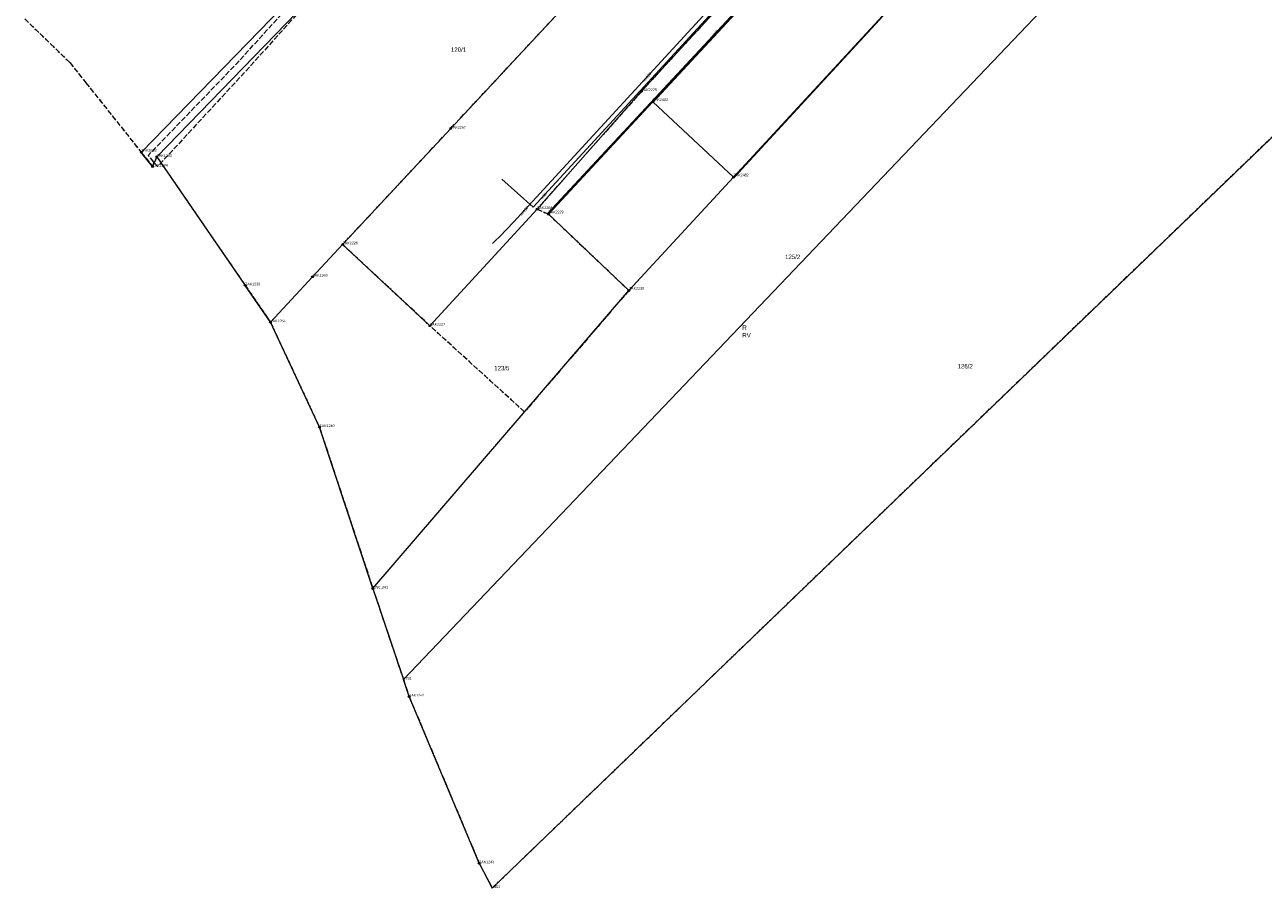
# Model space of a CAD drawing. Header units: metres. Extents: x 6551181 to 6555585, y 5935140 to 5937297.
# Tile 1 of 97: x 6551460 to 6551810, y 5935639 to 5935884. Entities that reach past the tile are written whole.
import ezdxf
from ezdxf.enums import TextEntityAlignment as Align

# ---------------------------------------------------------------- set-up
doc = ezdxf.new("R2010")
doc.units = ezdxf.units.M
for name, pattern in [('1.5_0.5', [2, 1.5, -0.5]), ('218-500', [1, 0.5, -0.5]), ('219-500', [0])]:
    doc.linetypes.add(name, pattern=pattern)
for name, color, linetype in [('202-Punkt graniczny stabilizowany trwale', 7, 'Continuous'), ('202-Punkt graniczny stabilizowany trwale-Atr103', 7, 'Continuous'), ('203-Punkt załamania granicy działki nie stabilizowany', 7, 'Continuous'), ('203-Punkt załamania granicy działki nie stabilizowany-Atr104', 7, 'Continuous'), ('209-Opis konturu klasyfikacyjnego', 7, 'Continuous'), ('210-Oznaczenie użytku', 7, 'Continuous'), ('211-Nr działki', 7, 'Continuous'), ('217-Granica konturu klasyfikcyjnego', 7, 'Continuous'), ('218-Granica użytku', 7, 'Continuous'), ('219-Linia granicy', 7, 'Continuous'), ('jezdnia (powierzchnia)', 7, 'Continuous'), ('ogrodzenie trwałe (linia)', 7, 'Continuous'), ('przewód elektroenergetyczny (linia)', 7, 'Continuous'), ('przewód elektroenergetyczny (linia)-Atr1', 7, 'Continuous'), ('przewód wodociągowy (linia)', 7, 'Continuous'), ('przewód wodociągowy (linia)-Atr1', 7, 'Continuous')]:
    doc.layers.add(name, color=color, linetype=linetype)
doc.styles.get("Standard").update_dxf_attribs({"font": 'arial.ttf'})
doc.linetypes.add('902-500', pattern='A,3.75,0,[1,ksztalty.shx,S=0.5,R=0,X=0,Y=0],3.75', length=7.5)

# ---------------------------------------------------------------- blocks, each defined once
blk = doc.blocks.new('202')
at = {"color": 0, "linetype": 'Continuous', "lineweight": -2}
blk.add_circle((0, 0), 2.5, dxfattribs=at)
blk = doc.blocks.new('203')
at = {"linetype": 'Continuous', "lineweight": 0}
h = blk.add_hatch(color=0, dxfattribs=at)
edge = h.paths.add_edge_path()
edge.add_arc((0, 0), 0.045, 0, 360)

msp = doc.modelspace()

# ---------------------------------------------------------------- linework, layer by layer
at = {"layer": '217-Granica konturu klasyfikcyjnego', "color": 3, "linetype": '1.5_0.5', "lineweight": 18, "flags": 128}
for points in [[(6551592.16, 5935639.41), (6551873.38, 5935910.35)], [(6551664.75, 5935898.09), (6551634.45, 5935865.04)], [(6551580.4, 5935854.45), (6551610.99, 5935887.27)], [(6551459.83, 5935885.5), (6551467.16, 5935878.39)], [(6551467.16, 5935878.39), (6551472.58, 5935873.14)], [(6551472.58, 5935873.14), (6551477.13, 5935867.42)], [(6551477.13, 5935867.42), (6551492.82, 5935847.7)], [(6551634.45, 5935865.04), (6551604.87, 5935831.64)], [(6551549.81, 5935821.64), (6551580.4, 5935854.45)], [(6551492.82, 5935847.7), (6551496.01, 5935843.69)], [(6551496.01, 5935843.69), (6551497.17, 5935846.43)], [(6551497.17, 5935846.43), (6551529.37, 5935799.63)], [(6551604.87, 5935831.64), (6551608.08, 5935830.21)], [(6551608.08, 5935830.21), (6551630.85, 5935808.59)], [(6551574.51, 5935798.61), (6551549.81, 5935821.64)], [(6551630.85, 5935808.59), (6551601.3, 5935774.23)], [(6551529.37, 5935799.63), (6551543.23, 5935769.92)], [(6551601.3, 5935774.23), (6551574.51, 5935798.61)], [(6551543.23, 5935769.92), (6551558.36, 5935724.21)], [(6551558.36, 5935724.21), (6551567.03, 5935698.42)], [(6551567.03, 5935698.42), (6551568.63, 5935693.65)], [(6551568.63, 5935693.65), (6551588.45, 5935646.45)], [(6551588.45, 5935646.45), (6551592.16, 5935639.41)]]:
    msp.add_lwpolyline(points, dxfattribs=at)
at = {"layer": '218-Granica użytku', "color": 3, "linetype": '218-500', "lineweight": 18, "flags": 128}
for points in [[(6551592.16, 5935639.41), (6551873.38, 5935910.35)], [(6551664.75, 5935898.09), (6551634.45, 5935865.04)], [(6551580.4, 5935854.45), (6551610.99, 5935887.27)], [(6551459.83, 5935885.5), (6551467.16, 5935878.39)], [(6551467.16, 5935878.39), (6551472.58, 5935873.14)], [(6551472.58, 5935873.14), (6551477.13, 5935867.42)], [(6551477.13, 5935867.42), (6551492.82, 5935847.7)], [(6551634.45, 5935865.04), (6551604.87, 5935831.64)], [(6551549.81, 5935821.64), (6551580.4, 5935854.45)], [(6551492.82, 5935847.7), (6551496.01, 5935843.69)], [(6551496.01, 5935843.69), (6551497.17, 5935846.43)], [(6551497.17, 5935846.43), (6551529.37, 5935799.63)], [(6551604.87, 5935831.64), (6551608.08, 5935830.21)], [(6551608.08, 5935830.21), (6551630.85, 5935808.59)], [(6551574.51, 5935798.61), (6551549.81, 5935821.64)], [(6551630.85, 5935808.59), (6551601.3, 5935774.23)], [(6551529.37, 5935799.63), (6551543.23, 5935769.92)], [(6551601.3, 5935774.23), (6551574.51, 5935798.61)], [(6551543.23, 5935769.92), (6551558.36, 5935724.21)], [(6551558.36, 5935724.21), (6551567.03, 5935698.42)], [(6551567.03, 5935698.42), (6551568.63, 5935693.65)], [(6551568.63, 5935693.65), (6551588.45, 5935646.45)], [(6551588.45, 5935646.45), (6551592.16, 5935639.41)]]:
    msp.add_lwpolyline(points, dxfattribs=at)
at = {"layer": '219-Linia granicy', "color": 7, "linetype": '219-500', "lineweight": 18, "flags": 128}
for points in [[(6551497.17, 5935846.43), (6551600.98, 5935953.52)], [(6551637.59, 5935862.05), (6551711.52, 5935941.81)], [(6551660.45, 5935840.69), (6551751.56, 5935939.47)], [(6551792.01, 5935934.51), (6551567.03, 5935698.42)], [(6551873.38, 5935910.35), (6551592.16, 5935639.41)], [(6551492.82, 5935847.7), (6551542.96, 5935899.42)], [(6551634.45, 5935865.04), (6551664.75, 5935898.09)], [(6551610.99, 5935887.27), (6551580.4, 5935854.45)], [(6551634.45, 5935865.04), (6551604.87, 5935831.64)], [(6551608.08, 5935830.21), (6551637.59, 5935862.05)], [(6551637.59, 5935862.05), (6551660.45, 5935840.69)], [(6551549.81, 5935821.64), (6551580.4, 5935854.45)], [(6551496.01, 5935843.69), (6551492.82, 5935847.7)], [(6551497.17, 5935846.43), (6551496.01, 5935843.69)], [(6551497.17, 5935846.43), (6551522.21, 5935810.05)], [(6551630.85, 5935808.59), (6551660.45, 5935840.69)], [(6551574.51, 5935798.61), (6551604.87, 5935831.64)], [(6551608.08, 5935830.21), (6551630.85, 5935808.59)], [(6551549.81, 5935821.64), (6551541.26, 5935812.48)], [(6551549.81, 5935821.64), (6551574.51, 5935798.61)], [(6551529.37, 5935799.63), (6551522.21, 5935810.05)], [(6551529.37, 5935799.63), (6551541.26, 5935812.48)], [(6551558.36, 5935724.21), (6551630.85, 5935808.59)], [(6551543.23, 5935769.92), (6551529.37, 5935799.63)], [(6551558.36, 5935724.21), (6551543.23, 5935769.92)], [(6551558.36, 5935724.21), (6551567.03, 5935698.42)], [(6551568.63, 5935693.65), (6551567.03, 5935698.42)], [(6551588.45, 5935646.45), (6551568.63, 5935693.65)], [(6551588.45, 5935646.45), (6551592.16, 5935639.41)]]:
    msp.add_lwpolyline(points, dxfattribs=at)
at = {"layer": 'jezdnia (powierzchnia)', "color": 7, "linetype": '1.5_0.5', "lineweight": 18, "flags": 128}
msp.add_lwpolyline([(6551598.34, 5935954.89), (6551601.02, 5935954.23), (6551574.71, 5935928.38), (6551549.74, 5935901.18), (6551522.24, 5935870.53), (6551497.4, 5935843.67), (6551494.8, 5935846.86), (6551519.75, 5935872.77), (6551547.54, 5935903.36), (6551572.52, 5935930.42)], close=True, dxfattribs=at)
at = {"layer": 'ogrodzenie trwałe (linia)', "color": 7, "linetype": '902-500', "lineweight": 35, "flags": 128}
for points in [[(6551637.56, 5935861.86), (6551678.26, 5935905.8), (6551709.25, 5935939.13), (6551710.86, 5935937.79)], [(6551716.37, 5935932.87), (6551732.34, 5935918.65), (6551693.95, 5935876.86), (6551660.5, 5935840.62)]]:
    msp.add_lwpolyline(points, dxfattribs=at)
at = {"layer": 'przewód elektroenergetyczny (linia)', "color": 1, "linetype": 'Continuous', "lineweight": 18, "flags": 128}
for points in [[(6551607.77, 5935830.38), (6551706.45, 5935936.58), (6551702.7, 5935938.88), (6551703.09, 5935939.61), (6551703.81, 5935939.19)], [(6551594.84, 5935840.16), (6551603.76, 5935832.2), (6551664.28, 5935898.19), (6551698.39, 5935934.41), (6551701.59, 5935938.16)]]:
    msp.add_lwpolyline(points, dxfattribs=at)
at = {"layer": 'przewód wodociągowy (linia)', "color": 5, "linetype": 'Continuous', "lineweight": 18, "flags": 128}
msp.add_lwpolyline([(6551697.7, 5935936.28), (6551697.46, 5935935.98), (6551662.65, 5935898.16), (6551598.2, 5935827.9), (6551594.31, 5935823.88), (6551592.86, 5935822.56), (6551592.21, 5935821.94)], dxfattribs=at)

# ---------------------------------------------------------------- block references
at = {"layer": '202-Punkt graniczny stabilizowany trwale', "color": 7, "linetype": 'Continuous', "lineweight": 18, "xscale": 0.1, "yscale": 0.1}
for p in [(6551634.45, 5935865.04), (6551637.59, 5935862.05), (6551580.4, 5935854.45), (6551492.82, 5935847.7), (6551497.17, 5935846.43), (6551496.01, 5935843.69), (6551660.45, 5935840.69), (6551604.87, 5935831.64), (6551608.08, 5935830.21), (6551549.81, 5935821.64), (6551522.21, 5935810.05), (6551541.26, 5935812.48), (6551630.85, 5935808.59), (6551529.37, 5935799.63), (6551574.51, 5935798.61), (6551543.23, 5935769.92), (6551558.36, 5935724.21), (6551568.63, 5935693.65), (6551588.45, 5935646.45)]:
    msp.add_blockref('202', p, dxfattribs=at)
at = {"layer": '203-Punkt załamania granicy działki nie stabilizowany', "color": 7, "linetype": 'Continuous', "lineweight": 18}
for p in [(6551567.03, 5935698.42), (6551592.16, 5935639.41)]:
    msp.add_blockref('203', p, dxfattribs=at)

# ---------------------------------------------------------------- texts
at = {"layer": '202-Punkt graniczny stabilizowany trwale-Atr103', "color": 7, "width": 0.9}
for s, p in [('ZAK2225', (6551634.45, 5935865.04)), ('ZAK2267', (6551580.4, 5935854.45)), ('ZAK1263', (6551497.17, 5935846.43)), ('ZAK1284', (6551496.01, 5935843.69)), ('ZAK2268', (6551604.87, 5935831.64)), ('ZAK2226', (6551549.81, 5935821.64)), ('ZAK1269', (6551541.26, 5935812.48)), ('ZAK1239', (6551522.21, 5935810.05)), ('ZAK1264', (6551529.37, 5935799.63)), ('ZAK2227', (6551574.51, 5935798.61)), ('ZAK1240', (6551543.23, 5935769.92)), ('ZAK1241', (6551558.36, 5935724.21)), ('ZAK1242', (6551568.63, 5935693.65)), ('ZAK1243', (6551588.45, 5935646.45))]:
    msp.add_text(s, height=0.75, dxfattribs=at).set_placement(p)
for s, p in [('ZAK2483', (6551637.59, 5935862.05)), ('ZAK2628', (6551492.82, 5935847.7)), ('ZAK2482', (6551660.45, 5935840.69)), ('ZAK2229', (6551608.08, 5935830.21)), ('ZAK2230', (6551630.85, 5935808.59))]:
    msp.add_text(s, height=0.75, dxfattribs=at).set_placement(p, align=Align.BOTTOM_LEFT)
at = {"layer": '203-Punkt załamania granicy działki nie stabilizowany-Atr104', "color": 7, "width": 0.9}
for s, p in [('1791', (6551567.03, 5935698.42)), ('1802', (6551592.16, 5935639.41))]:
    msp.add_text(s, height=0.75, dxfattribs=at).set_placement(p)
at = {"layer": '209-Opis konturu klasyfikacyjnego', "color": 3, "linetype": 'Continuous', "lineweight": 18, "width": 0.79}
msp.add_text('RV', height=1.25, dxfattribs=at).set_placement((6551662.94, 5935796.55), align=Align.TOP_LEFT)
at = {"layer": '210-Oznaczenie użytku', "color": 3, "linetype": 'Continuous', "lineweight": 18, "width": 0.79}
msp.add_text('R', height=1.25, dxfattribs=at).set_placement((6551662.95, 5935797.45))
at = {"layer": '211-Nr działki', "color": 7, "linetype": 'Continuous', "lineweight": 18, "width": 0.79}
for s, p in [('120/1', (6551580.47, 5935877.42)), ('125/2', (6551675.04, 5935818.74)), ('123/5', (6551592.71, 5935787.24))]:
    msp.add_text(s, height=1.25, dxfattribs=at).set_placement(p, align=Align.TOP_LEFT)
msp.add_text('126/2', height=1.25, dxfattribs=at).set_placement((6551723.87, 5935786.52))
at = {"layer": 'przewód elektroenergetyczny (linia)-Atr1', "color": 1, "width": 0.9}
for s, rotation, p in [('eND', 47.102, (6551654.53, 5935880.7)), ('eNB', 47.475, (6551606.03, 5935834.67))]:
    msp.add_text(s, height=0.75, rotation=rotation, dxfattribs=at).set_placement(p, align=Align.MIDDLE_LEFT)
at = {"layer": 'przewód wodociągowy (linia)-Atr1', "color": 5, "width": 0.9}
for p in [(6551634.91, 5935867.91), (6551600.1, 5935829.97)]:
    msp.add_text('wo110', height=0.75, rotation=47.47, dxfattribs=at).set_placement(p, align=Align.MIDDLE_LEFT)

doc.saveas('drawing.dxf')
